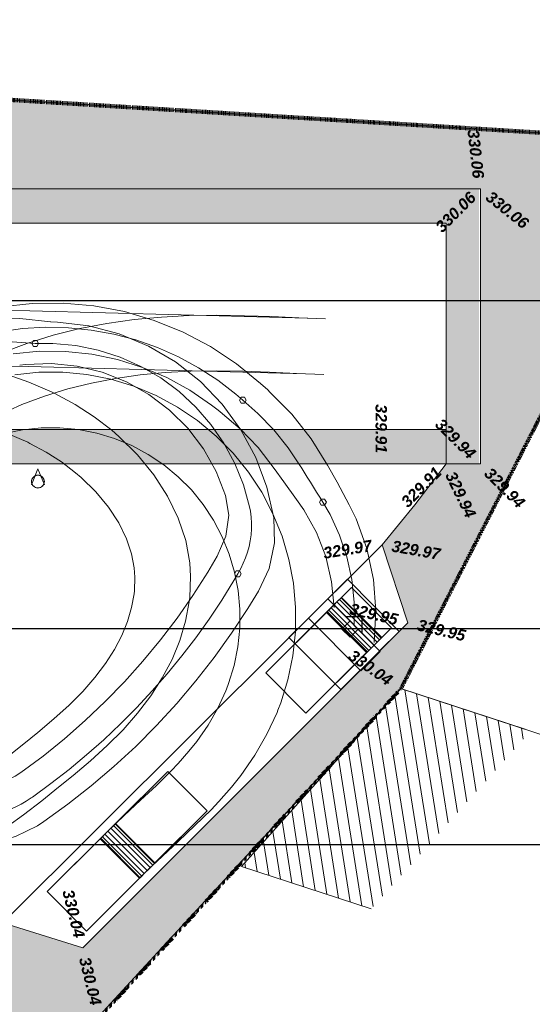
# Model space of a CAD drawing. Header units: centimetres. Extents: x -11246 to 29725, y -11714 to 13666.
# Tile 35 of 79: x 9486 to 9710, y 2352 to 2782. Entities that reach past the tile are written whole.
import ezdxf
from ezdxf.enums import TextEntityAlignment as Align

# ---------------------------------------------------------------- set-up
doc = ezdxf.new("R2010")
doc.units = ezdxf.units.CM
doc.linetypes.add('Centre 2', pattern=[0.03175, 0.00635, -0.004763, 0.015875, -0.004763])
doc.linetypes.add('IMPORT-BORDCHAUSSEE', pattern=[0])
for name, color, linetype, lineweight in [('0- Cloture', 7, 'Continuous', 5), ('BATI', 7, 'Continuous', 5), ('Caches des symboles', 7, 'Continuous', 5), ('COV_EPURES', 7, 'Continuous', 5), ('HACH-BATI', 7, 'Continuous', 5), ('Surface Projet - Textes - Altitudes', 175, 'Continuous', 0)]:
    doc.layers.add(name, color=color, linetype=linetype, lineweight=lineweight)
doc.layers.add('0- Coupes', color=7, linetype='Continuous')
doc.layers.add('0- nouvelle giration', color=7, linetype='Continuous')
for name, color, linetype, lineweight, true_color in [('0- Parking', 9, 'Continuous', 5, 0x808080), ('0- Piste', 5, 'Continuous', 5, 0x0000ff), ('CADASTRE', 190, 'IMPORT-BORDCHAUSSEE', 5, 0x7f00ff), ('INACTIF', 4, 'Continuous', 5, 0x00ffff), ('POLYGO', 7, 'Continuous', 5, 0xa50000), ('VERDI_CLOTURE LIMITE DE PROPRIETE', 1, 'Continuous', 5, 0xff0000)]:
    doc.layers.add(name, color=color, linetype=linetype, lineweight=lineweight, true_color=true_color)
doc.styles.add('Altitude Surfaces projet', font='arialbi.ttf', dxfattribs={"height": 0.5})

# ---------------------------------------------------------------- blocks, each defined once
blk = doc.blocks.new('APS_VERDI_PLAN MASSE_V2_REVIT_dwg_zs_cache-14888822-RDC Bâtiment 500')
at = {"layer": 'Caches des symboles', "flags": 128}
blk.add_lwpolyline([(-28.13, -14.571), (-28.231, -14.613), (-28.309, -14.69), (-28.351, -14.792), (-28.351, -14.901), (-28.309, -15.003), (-28.231, -15.08), (-28.13, -15.122), (-28.02, -15.122), (-27.919, -15.08), (-27.841, -15.003), (-27.799, -14.901), (-27.799, -14.792), (-27.841, -14.69), (-27.919, -14.613), (-28.02, -14.571), (-28.13, -14.571)], dxfattribs=at)
blk = doc.blocks.new('APS_VERDI_PLAN MASSE_V2_REVIT_dwg_4-14888823-RDC Bâtiment 500')
at = {"layer": 'INACTIF'}
blk.add_circle((-28.075, -14.847), 0.281, dxfattribs=at)
at = {"layer": 'POLYGO', "flags": 128}
blk.add_lwpolyline([(-28.356, -14.987), (-28.075, -14.284), (-27.794, -14.987)], dxfattribs=at)
blk.add_blockref('APS_VERDI_PLAN MASSE_V2_REVIT_dwg_zs_cache-14888822-RDC Bâtiment 500', (0, 0))
blk = doc.blocks.new('COV_Camion + remorque 18.77 m_ELT0_V1_3D')
at = {"color": 5, "lineweight": 30}
blk.add_lwpolyline([(-0.5, -0.25), (0, -0.25), (0, -0.5), (0.5, 0), (0, 0.5), (0, 0.25), (-0.5, 0.25)], close=True, dxfattribs=at)
at = {"color": 0}
mesh = blk.add_polyface(dxfattribs=at)
corners = [(1.07, -1.24, 2.974), (1.07, 1.24, 2.974), (-0.414, -1.24, 3.614), (-0.414, 1.24, 3.614), (-4.205, -1.24, 3.614), (-4.205, 1.24, 3.614), (-4.205, -1.24, 0.409), (-4.205, 1.24, 0.409), (-0.464, -1.24, 0.409), (-0.464, 1.24, 0.409), (-0.431, -1.24, 0.588), (-0.431, 1.24, 0.588), (-0.33, -1.24, 0.741), (-0.33, 1.24, 0.741), (-0.179, -1.24, 0.843), (-0.179, 1.24, 0.843), (0, -1.24, 0.879), (0, 1.24, 0.879), (0.179, -1.24, 0.843), (0.179, 1.24, 0.843), (0.33, -1.24, 0.741), (0.33, 1.24, 0.741), (0.431, -1.24, 0.588), (0.431, 1.24, 0.588), (0.464, -1.24, 0.409), (0.464, 1.24, 0.409)]
mesh.append_faces([[corners[k] for k in face] for face in [(2, 3, 5, 4), (8, 9, 11, 10), (10, 11, 13, 12), (12, 13, 15, 14), (14, 15, 17, 16), (16, 17, 19, 18), (18, 19, 21, 20), (20, 21, 23, 22), (22, 23, 25, 24)]], dxfattribs={"vtx0": -1, "vtx2": -1, "color": 0})
mesh.append_faces([[corners[k] for k in face] for face in [(0, 1, 3, 2), (4, 5, 7, 6), (6, 7, 9, 8)]], dxfattribs={"vtx2": -1, "color": 0})
mesh = blk.add_polyface(dxfattribs=at)
corners = [(1.07, -1.24, 2.974), (1.07, 1.24, 2.974), (-0.414, -1.24, 3.614), (-0.414, 1.24, 3.614), (-4.205, -1.24, 3.614), (-4.205, 1.24, 3.614), (-4.205, -1.24, 0.409), (-4.205, 1.24, 0.409), (-0.464, -1.24, 0.409), (-0.464, 1.24, 0.409), (-0.431, -1.24, 0.588), (-0.431, 1.24, 0.588), (-0.33, -1.24, 0.741), (-0.33, 1.24, 0.741), (-0.179, -1.24, 0.843), (-0.179, 1.24, 0.843), (0, -1.24, 0.879), (0, 1.24, 0.879), (0.179, -1.24, 0.843), (0.179, 1.24, 0.843), (0.33, -1.24, 0.741), (0.33, 1.24, 0.741), (0.431, -1.24, 0.588), (0.431, 1.24, 0.588), (0.464, -1.24, 0.409), (0.464, 1.24, 0.409)]
mesh.append_faces([[corners[k] for k in face] for face in [(2, 3, 5, 4), (8, 9, 11, 10), (10, 11, 13, 12), (12, 13, 15, 14), (14, 15, 17, 16), (16, 17, 19, 18), (18, 19, 21, 20), (20, 21, 23, 22), (22, 23, 25, 24)]], dxfattribs={"vtx0": -1, "vtx2": -1, "color": 0})
mesh.append_faces([[corners[k] for k in face] for face in [(0, 1, 3, 2), (4, 5, 7, 6), (6, 7, 9, 8)]], dxfattribs={"vtx2": -1, "color": 0})
mesh = blk.add_polyface(dxfattribs=at)
corners = [(0.464, -1.24, 0.409), (0.464, 1.24, 0.409), (1.07, -1.24, 0.409), (1.07, 1.24, 0.409)]
mesh.append_faces([[corners[k] for k in face] for face in [(0, 1, 3, 2)]], dxfattribs={"vtx0": -1, "vtx2": -1, "color": 0})
mesh = blk.add_polyface(dxfattribs=at)
corners = [(0.464, -1.24, 0.409), (0.464, 1.24, 0.409), (1.07, -1.24, 0.409), (1.07, 1.24, 0.409)]
mesh.append_faces([[corners[k] for k in face] for face in [(0, 1, 3, 2)]], dxfattribs={"vtx0": -1, "vtx2": -1, "color": 0})
blk = doc.blocks.new('COV_Camion + remorque 18.77 m_ELT1_V1_3D')
at = {"color": 0}
mesh = blk.add_polyface(dxfattribs=at)
corners = [(0.475, -1.215, 0.409), (0.475, 1.215, 0.409), (3.69, -1.215, 0.409), (3.69, 1.215, 0.409), (3.69, -1.215, 3.614), (3.69, 1.215, 3.614), (-3.74, -1.215, 3.614), (-3.74, 1.215, 3.614), (-3.74, -1.215, 0.409), (-3.74, 1.215, 0.409), (-0.475, -1.215, 0.409), (-0.475, 1.215, 0.409), (-0.443, -1.215, 0.596), (-0.443, 1.215, 0.596), (-0.341, -1.215, 0.755), (-0.341, 1.215, 0.755), (-0.185, -1.215, 0.862), (-0.185, 1.215, 0.862), (0, -1.215, 0.9), (0, 1.215, 0.9), (0.185, -1.215, 0.862), (0.185, 1.215, 0.862), (0.341, -1.215, 0.755), (0.341, 1.215, 0.755), (0.443, -1.215, 0.596), (0.443, 1.215, 0.596), (0.475, -1.215, 0.409), (0.475, 1.215, 0.409)]
mesh.append_faces([[corners[k] for k in face] for face in [(0, 1, 3, 2), (10, 11, 13, 12), (12, 13, 15, 14), (14, 15, 17, 16), (16, 17, 19, 18), (18, 19, 21, 20), (20, 21, 23, 22), (22, 23, 25, 24), (24, 25, 27, 26)]], dxfattribs={"vtx0": -1, "vtx2": -1, "color": 0})
mesh.append_faces([[corners[k] for k in face] for face in [(2, 3, 5, 4), (4, 5, 7, 6), (6, 7, 9, 8), (8, 9, 11, 10)]], dxfattribs={"vtx2": -1, "color": 0})
blk = doc.blocks.new('A$Cd462aaf2')
at = {"layer": 'Surface Projet - Textes - Altitudes', "color": 94, "style": 'Altitude Surfaces projet'}
for s, rotation, p in [('330.06', 276.4893, (-9.084, 0.515, -329.963)), ('330.06', 321.4893, (-8.423, -2.323, -329.963)), ('329.94', 295.83, (-10.088, -14.454, -329.963)), ('329.94', 315, (-8.459, -14.363, -329.963)), ('329.97', 349.9765, (-12.625, -17.647, -329.963)), ('329.95', 346.6297, (-11.503, -21.086, -329.963)), ('330.04', 325.0853, (-14.436, -22.352, -329.963)), ('330.04', 283.8781, (-26.042, -35.612, -329.963))]:
    blk.add_text(s, height=0.5, rotation=rotation, dxfattribs=at).set_placement(p, align=Align.MIDDLE_LEFT)
at = {"layer": 'Surface Projet - Textes - Altitudes', "color": 251, "style": 'Altitude Surfaces projet'}
for s, rotation, p in [('330.06', 45, (-10.604, -3.836, -329.963)), ('329.91', 270, (-13.093, -11.469, -329.963)), ('329.94', 315, (-10.604, -12.218, -329.963)), ('329.91', 45, (-12.104, -15.836, -329.963)), ('329.97', 9.1465, (-15.619, -17.971, -329.963)), ('329.95', 346.6297, (-14.454, -20.385, -329.963)), ('330.04', 283.8781, (-26.77, -32.667, -329.963))]:
    blk.add_text(s, height=0.5, rotation=rotation, dxfattribs=at).set_placement(p, align=Align.MIDDLE_LEFT)

msp = doc.modelspace()

# ---------------------------------------------------------------- hatches: boundary and pattern name
at = {"lineweight": 5, "true_color": 0xcccccc}
msp.add_hatch(color=254, dxfattribs=at).paths.add_polyline_path([(9298.48089, 2588.36142), (9298.45936, 2603.36147), (8362.47536, 2603.36147), (8362.47536, 2693.35904), (9672.3017, 2693.35885), (9672.30177, 2603.36147), (9672.30169, 2588.36147), (9686.52534, 2588.36159), (9686.52534, 2708.2297), (8347.47536, 2708.35904), (8347.47536, 2588.36147), (9268.46596, 2588.36142)])
at = {"lineweight": 5, "true_color": 0xa55200}
h = msp.add_hatch(dxfattribs=at)
h.set_pattern_fill('FP_10', color=34, scale=10, style=0, pattern_type=2)
h.set_pattern_definition([(45, (-19904108.912, -72384736.524), (2.828427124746, 0), [4, 0]), (45, (-19904108.312, -72384736.524), (2.828427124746, 0), [4, 0]), (45, (-19904107.712, -72384736.524), (2.828427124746, 0), [4, 0])])
h.paths.add_polyline_path([(9672.30169, 2588.36147), (9672.30169, 2603.36147), (9298.47013, 2603.36061), (9298.47013, 2588.36147), (9641.082, 2588.36142), (9641.082, 2588.23233)])
at = {"layer": '0- nouvelle giration', "true_color": 0xafd9aa}
h = msp.add_hatch(dxfattribs=at)
h.set_pattern_fill('ANSI37', color=9, scale=0.1)
h.set_pattern_definition([(45, (7774.85803, 2729.026), (-0.224506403, 0.224506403), []), (135, (7774.85803, 2729.026), (-0.224506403, -0.224506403), [])])
edge = h.paths.add_edge_path(flags=17)
edge.add_line((9243.54198, 2448.57506), (9243.40936, 2448.57506))
edge.add_line((9243.40936, 2448.57506), (9243.40936, 2452.2833))
edge.add_line((9243.40936, 2452.2833), (9213.88491, 2450.3196))
edge.add_line((9213.88491, 2450.3196), (9188.19938, 2448.57785))
edge.add_line((9188.19938, 2448.57785), (9189.17129, 2392.50755))
edge.add_line((9189.17129, 2392.50755), (9220.30806, 2392.50755))
edge.add_arc((9166.29993, 2447.73581), 77.24662, 314.360055, 360.6225103)
h.paths.add_polyline_path([(9193.58079, 2588.36128), (9151.37886, 2588.36128), (9151.37886, 2560.2884), (9193.58079, 2560.2884)], flags=17)
h.paths.add_polyline_path([(9211.56537, 2588.3353), (9298.47012, 2588.36142), (9298.47012, 2452.2884), (9279.95936, 2452.2884), (9279.95936, 2560.2884), (9211.56537, 2560.2884)], flags=17)
edge = h.paths.add_edge_path(flags=16)
edge.add_spline(control_points=[(8483.63265, 2491.6729), (8473.23546, 2509.79001), (8456.33208, 2536.75915), (8501.19299, 2563.08115), (8555.30671, 2558.80292), (8633.99958, 2558.51278), (8681.88639, 2561.54357), (8812.04957, 2556.79972), (8874.00138, 2556.75905), (8932.40475, 2532.3933), (8971.81768, 2508.73597), (8983.22669, 2487.83026), (8942.80299, 2467.39343), (8888.85969, 2450.1063), (8803.02282, 2466.39778), (8701.19564, 2474.157), (8620.77239, 2421.26211), (8598.90441, 2381.18833), (8525.9665, 2426.86303), (8500.19393, 2466.88495), (8483.63265, 2491.6729)], knot_values=[0, 0, 0, 0, 5.205560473, 7.910229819, 14.488220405, 21.740027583, 32.113314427, 40.526554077, 55.688985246, 57.317719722, 57.317719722, 57.317719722, 61.137916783, 67.881664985, 74.416986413, 84.722557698, 90.464298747, 100.393023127, 105.711588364, 114.635439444, 114.635439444, 114.635439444, 114.635439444], degree=3, periodic=0)
edge = h.paths.add_edge_path()
edge.add_line((9095.44936, 2560.2884), (9095.44936, 2588.36128))
edge.add_line((9095.44936, 2588.36128), (8363.63307, 2588.36128))
edge.add_line((8363.63307, 2588.36128), (8347.47536, 2588.36147))
edge.add_line((8347.47536, 2588.36147), (8347.47536, 2708.35904))
edge.add_line((8347.47536, 2708.35904), (9687.30169, 2708.35904))
edge.add_line((9687.30169, 2708.35904), (9687.30169, 2588.36147))
edge.add_line((9687.30169, 2588.36147), (9672.30169, 2588.36147))
edge.add_line((9672.30169, 2588.36147), (9658.58917, 2570.44484))
edge.add_line((9658.58917, 2570.44484), (9644.32377, 2552.98621))
edge.add_line((9644.32377, 2552.98621), (9655.60365, 2518.86519))
edge.add_line((9655.60365, 2518.86519), (9643.34668, 2506.62259))
edge.add_line((9643.34668, 2506.62259), (9643.49249, 2506.47575))
edge.add_line((9643.49249, 2506.47575), (9634.97242, 2498.0254))
edge.add_line((9634.97242, 2498.0254), (9630.38849, 2493.67959))
edge.add_line((9630.38849, 2493.67959), (9513.69088, 2377.11876))
edge.add_line((9513.69088, 2377.11876), (9478.72437, 2387.94953))
edge.add_line((9478.72437, 2387.94953), (9431.82234, 2350.27208))
edge.add_line((9431.82234, 2350.27208), (9458.61503, 2308.05654))
edge.add_line((9458.61503, 2308.05654), (9374.18395, 2254.47116))
edge.add_line((9374.18395, 2254.47116), (9347.39126, 2296.68669))
edge.add_arc((9428.4727, 2284.53475), 81.98701, 171.4763356, 199.4457141)
edge.add_line((9351.16245, 2257.24017), (9367.34464, 2226.77096))
edge.add_line((9367.34464, 2226.77096), (9368.11515, 2224.69579))
edge.add_line((9368.11515, 2224.69579), (9365.54978, 2216.76202))
edge.add_line((9365.54978, 2216.76202), (9377.5866, 2224.95335))
edge.add_line((9377.5866, 2224.95335), (9416.24641, 2253.29068))
edge.add_line((9416.24641, 2253.29068), (9472.80555, 2295.48829))
edge.add_line((9472.80555, 2295.48829), (9652.54838, 2490.2125))
edge.add_line((9652.54838, 2490.2125), (9772.29725, 2724.02599))
edge.add_line((9772.29725, 2724.02599), (9769.85803, 2724.02599))
edge.add_line((9769.85803, 2724.02599), (9769.85803, 2729.33575))
edge.add_line((9769.85803, 2729.33575), (8917.5, 2782.14161))
edge.add_line((8917.5, 2782.14161), (8846.58169, 2778.61069))
edge.add_line((8846.58169, 2778.61069), (8847.14345, 2777.72842))
edge.add_line((8847.14345, 2777.72842), (8826.38878, 2763.8532))
edge.add_line((8826.38878, 2763.8532), (8816.32012, 2774.42753))
edge.add_line((8816.32012, 2774.42753), (8817.76825, 2775.80644))
edge.add_line((8817.76825, 2775.80644), (8826.057, 2767.07514))
edge.add_line((8826.057, 2767.07514), (8826.67645, 2766.45085))
edge.add_line((8826.67645, 2766.45085), (8844.40644, 2778.30396))
edge.add_line((8844.40644, 2778.30396), (8844.28397, 2778.49629))
edge.add_line((8844.28397, 2778.49629), (8555.30881, 2764.10863))
edge.add_line((8555.30881, 2764.10863), (8297.07026, 2716.71972))
edge.add_line((8297.07026, 2716.71972), (8324.77286, 2641.2666))
edge.add_line((8324.77286, 2641.2666), (8337.47536, 2606.41193))
edge.add_line((8337.47536, 2606.41193), (8350.4065, 2571.35489))
edge.add_line((8350.4065, 2571.35489), (8664.08488, 2275.90748))
edge.add_line((8664.08488, 2275.90748), (9049.04773, 2275.99777))
edge.add_line((9049.04773, 2275.99777), (9270.19189, 2151.86878))
edge.add_line((9270.19189, 2151.86878), (9236.40839, 2180.53897))
edge.add_line((9236.40839, 2180.53897), (9193.74813, 2216.7424))
edge.add_line((9193.74813, 2216.7424), (9118.3404, 2282.04746))
edge.add_line((9118.3404, 2282.04746), (9095.69374, 2300.97689))
edge.add_arc((9063.44192, 2254.08914), 56.90906, 55.4777967, 90.2213606)
edge.add_line((9063.22205, 2310.99777), (9039.04773, 2285.99777))
edge.add_line((9039.04773, 2285.99777), (8989.04773, 2285.99777))
edge.add_line((8989.04773, 2285.99777), (8939.04773, 2285.99777))
edge.add_line((8939.04773, 2285.99777), (8889.04773, 2285.99777))
edge.add_line((8889.04773, 2285.99777), (8839.04773, 2285.99777))
edge.add_line((8839.04773, 2285.99777), (8789.04773, 2285.99777))
edge.add_line((8789.04773, 2285.99777), (8697.13197, 2285.99777))
edge.add_arc((8697.13197, 2335.99777), 50, 180, 270, ccw=False)
edge.add_line((8647.13197, 2335.99777), (8647.13197, 2376.37031))
edge.add_arc((8697.13197, 2376.37031), 50, 90, 180, ccw=False)
edge.add_line((8697.13197, 2426.37031), (8744.0519, 2426.37031))
edge.add_line((8744.0519, 2426.37031), (8763.95596, 2441.49739))
edge.add_line((8763.95596, 2441.49739), (8763.97109, 2441.47748))
edge.add_line((8763.97109, 2441.47748), (8775.46957, 2426.34791))
edge.add_line((8775.46957, 2426.34791), (8795.37362, 2441.47499))
edge.add_line((8795.37362, 2441.47499), (8806.86862, 2426.35))
edge.add_line((8806.86862, 2426.35), (8826.77267, 2441.47708))
edge.add_line((8826.77267, 2441.47708), (8838.25519, 2426.36851))
edge.add_line((8838.25519, 2426.36851), (8858.15924, 2441.49559))
edge.add_line((8858.15924, 2441.49559), (8869.66683, 2426.35403))
edge.add_line((8869.66683, 2426.35403), (8889.57088, 2441.48111))
edge.add_line((8889.57088, 2441.48111), (8901.05294, 2426.37314))
edge.add_line((8901.05294, 2426.37314), (8920.95699, 2441.50023))
edge.add_line((8920.95699, 2441.50023), (8932.35734, 2426.49977))
edge.add_line((8932.35734, 2426.49977), (8952.26139, 2441.62685))
edge.add_line((8952.26139, 2441.62685), (8963.87508, 2426.34568))
edge.add_line((8963.87508, 2426.34568), (8983.77913, 2441.47277))
edge.add_line((8983.77913, 2441.47277), (8995.21833, 2426.49977))
edge.add_line((8995.21833, 2426.49977), (9015.12239, 2441.62685))
edge.add_line((9015.12239, 2441.62685), (9026.73438, 2426.34791))
edge.add_line((9026.73438, 2426.34791), (9053.01733, 2446.32295))
edge.add_line((9053.01733, 2446.32295), (9083.27704, 2406.50755))
edge.add_line((9083.27704, 2406.50755), (9093.91704, 2392.50755))
edge.add_line((9093.91704, 2392.50755), (9145.20732, 2392.50755))
edge.add_line((9145.20732, 2392.50755), (9145.20732, 2445.66252))
edge.add_line((9145.20732, 2445.66252), (9095.44936, 2442.2884))
edge.add_line((9095.44936, 2442.2884), (9095.44936, 2560.2884))
at = {"layer": 'HACH-BATI'}
h = msp.add_hatch(dxfattribs=at)
h.set_pattern_fill('FP_2', color=256, scale=10, style=0, pattern_type=2)
h.set_pattern_definition([(99, (-19901877.072, -72396641.444), (-4.70386572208, -0.74501913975), [])])
h.paths.add_polyline_path([(9639.51699, 2394.11219), (9709.0965, 2471.70813), (9652.54838, 2490.2125), (9582.96887, 2412.61656), (9624.44673, 2399.04366)])

# ---------------------------------------------------------------- linework, layer by layer
at = {"layer": '0- Cloture', "flags": 128}
msp.add_lwpolyline([(9347.39126, 2296.68669), (9431.82234, 2350.27208), (9478.72437, 2387.94953), (9513.69088, 2377.11876), (9655.602, 2518.86355), (9644.32377, 2552.98621), (9658.58917, 2570.44484), (9672.30169, 2588.36147), (9672.30169, 2603.36147), (9672.30169, 2693.35885), (8361.69901, 2693.35885), (8361.69901, 2603.23233), (9227.68294, 2603.23233), (9298.47012, 2603.36147), (9298.47012, 2588.36142), (9298.47012, 2558.45189), (9298.47012, 2458.7884), (9298.47012, 2452.2884), (9279.95936, 2452.2884)], dxfattribs=at)
at = {"layer": '0- Coupes'}
for p, q in [((8265.78246, 2659.53953), (9952.18871, 2659.53953)), ((8211.21391, 2516.43739), (9897.62015, 2516.43739)), ((8212.3194, 2422.11949), (9898.72565, 2422.11949))]:
    msp.add_line(p, q, dxfattribs=at)
at = {"layer": '0- Parking', "color": 18, "true_color": 0x000000, "flags": 128}
for points in [[(9655.60365, 2518.86519), (9513.69088, 2377.11876), (9478.72437, 2387.94953), (9644.32377, 2552.98621)], [(9643.22868, 2506.72497), (9620.67263, 2529.45621), (9629.19271, 2537.90655), (9651.74875, 2515.17532)], [(9634.97242, 2498.0254), (9612.15256, 2521.00586), (9620.67263, 2529.45621), (9643.49249, 2506.47575)], [(9626.26747, 2489.77264), (9603.63249, 2512.55551), (9612.15256, 2521.00586), (9634.78754, 2498.22299)]]:
    msp.add_lwpolyline(points, close=True, dxfattribs=at)
at = {"layer": '0- Piste', "color": 1, "true_color": 0xff0000, "flags": 128}
for points in [[(8347.47536, 2708.35904), (9687.30169, 2708.35904), (9687.30169, 2588.36147), (8347.47536, 2588.36147)], [(8362.47536, 2693.35904), (9672.30169, 2693.35904), (9672.30169, 2603.36147), (8362.47536, 2603.36147)]]:
    msp.add_lwpolyline(points, close=True, dxfattribs=at)
at = {"layer": 'BATI', "flags": 128}
msp.add_lwpolyline([(9639.51699, 2394.11219), (9582.96887, 2412.61656), (9652.54838, 2490.2125), (9706.79983, 2472.461)], dxfattribs=at)
at = {"layer": 'CADASTRE', "linetype": 'Continuous'}
msp.add_line((9651.87286, 2490.4666), (9844.60872, 2427.2859), dxfattribs=at)
at = {"layer": 'CADASTRE', "linetype": 'Continuous', "flags": 128}
for points in [[(9769.85803, 2729.33575), (8917.5, 2782.14161), (8555.30881, 2764.10863), (8244.15021, 2707.95354)], [(8793.11646, 1827.20797), (9385.30442, 2230.2055), (9472.80555, 2295.48829), (9652.54838, 2490.2125), (9772.29725, 2724.02599)]]:
    msp.add_lwpolyline(points, dxfattribs=at)
at = {"layer": 'COV_EPURES', "color": 7}
for points in [[(9594.37004, 2620.56637, 0), (9591.21494, 2623.41325, 0), (9591.21494, 2623.41325, 0), (9580.71929, 2631.98459, 0), (9569.42388, 2639.47062, 0), (9557.44052, 2645.79722, 0), (9544.88783, 2650.90178, 0), (9531.89004, 2654.73378, 0), (9518.57581, 2657.25529, 0), (9505.07692, 2658.44134, 0), (9491.52698, 2658.2802, 0), (9478.06011, 2656.77347, 0)], [(9619.63084, 2651.59276, 0), (9608.00733, 2652.04704, 0), (9596.17731, 2652.55941, 0), (9584.22301, 2652.97022, 0), (9572.19919, 2653.14576, 0), (9560.14677, 2652.97662, 0), (9548.10107, 2652.37445, 0), (9536.09638, 2651.26879, 0), (9524.16839, 2649.60427, 0), (9512.35524, 2647.33846, 0), (9500.69769, 2644.4401, 0), (9489.23897, 2640.88778, 0), (9478.02428, 2636.66889, 0), (9467.10024, 2631.77876, 0), (9456.51424, 2626.21997, 0), (9446.31386, 2620.00173, 0), (9436.54628, 2613.13933, 0), (9430.28417, 2608.20959, 0)], [(9499.72602, 2650.28643, 0), (9486.17523, 2651.73461, 0), (9477.07872, 2651.87006, 0)], [(9479.60015, 2655.28559, 0), (9490.60342, 2655.02911, 0), (9501.60655, 2654.76689, 0), (9512.60954, 2654.49893, 0), (9523.6124, 2654.22522, 0), (9534.6151, 2653.94577, 0), (9545.61766, 2653.66058, 0), (9556.62008, 2653.36964, 0), (9567.62233, 2653.07297, 0), (9578.62443, 2652.77055, 0), (9589.62638, 2652.46238, 0), (9600.62815, 2652.14848, 0), (9611.62977, 2651.82883, 0), (9619.63084, 2651.59276, 0)], [(9590.36776, 2532.66943, 0), (9594.97788, 2542.70043, 0), (9597.31434, 2553.77511, 0), (9596.9856, 2564.68319, 0), (9596.9856, 2564.68319, 0), (9593.98802, 2578.12764, 0), (9589.18541, 2591.03786, 0), (9582.66746, 2603.17274, 0), (9574.55591, 2614.30564, 0), (9565.00224, 2624.22866, 0), (9554.18488, 2632.75647, 0), (9542.30584, 2639.7298, 0), (9529.58699, 2645.01843, 0), (9516.26585, 2648.52358, 0), (9502.59121, 2650.1798, 0), (9499.53184, 2650.29292, 0)], [(9572.7257, 2611.70292, 0), (9569.79829, 2613.90642, 0), (9569.79829, 2613.90642, 0), (9560.35328, 2620.39674, 0), (9550.31009, 2625.91644, 0), (9539.76814, 2630.41088, 0), (9528.83178, 2633.83556, 0), (9517.60924, 2636.15661, 0), (9506.21161, 2637.35104, 0), (9494.7517, 2637.40702, 0), (9483.34294, 2636.32401, 0)], [(9479.04023, 2630.99204, 0), (9490.03081, 2630.73586, 0), (9501.02127, 2630.47394, 0), (9512.01158, 2630.20628, 0), (9523.00176, 2629.93289, 0), (9533.99179, 2629.65377, 0), (9544.98167, 2629.3689, 0), (9555.9714, 2629.0783, 0), (9566.96098, 2628.78197, 0), (9577.9504, 2628.4799, 0), (9588.93967, 2628.17209, 0), (9599.92877, 2627.85855, 0), (9610.9177, 2627.53927, 0), (9618.90955, 2627.30347, 0)], [(9572.3692, 2548.025, 0), (9576.11554, 2556.80046, 0), (9577.37593, 2565.9765, 0), (9576.02013, 2574.50779, 0), (9576.02013, 2574.50779, 0), (9571.87883, 2585.00207, 0), (9566.34541, 2594.83373, 0), (9559.52321, 2603.81915, 0), (9551.53965, 2611.79053, 0), (9542.54382, 2618.59899, 0), (9532.70372, 2624.11738, 0), (9522.20313, 2628.24264, 0), (9511.23815, 2630.89773, 0), (9500.01357, 2632.03305, 0), (9488.73901, 2631.62742, 0), (9486.24946, 2631.32841, 0)], [(9618.90955, 2627.30347, 0), (9606.96099, 2627.76958, 0), (9595.16584, 2628.28047, 0), (9583.54256, 2628.67974, 0), (9572.09292, 2628.84599, 0), (9560.81386, 2628.68578, 0), (9549.70379, 2628.12737, 0), (9538.76559, 2627.11583, 0), (9528.00768, 2625.60949, 0), (9517.44421, 2623.57731, 0), (9507.09452, 2620.99718, 0), (9496.9825, 2617.85459, 0), (9487.1358, 2614.14179, 0), (9477.58498, 2609.85707, 0), (9468.36271, 2605.00432, 0), (9459.50307, 2599.59254, 0), (9451.04083, 2593.63553, 0), (9445.62617, 2589.36515, 0)], [(9526.29118, 2602.96298, 0), (9518.61789, 2608.85141, 0), (9510.30001, 2614.21657, 0), (9501.41638, 2618.99149, 0), (9500.29942, 2619.53738, 0), (9500.29942, 2619.53738, 0), (9490.11899, 2623.945, 0), (9478.22012, 2628.11828, 0)], [(9598.86533, 2480.82341, 0), (9600.05785, 2483.94884, 0), (9600.05785, 2483.94884, 0), (9603.1969, 2494.0993, 0), (9605.33785, 2504.4951, 0), (9606.45867, 2515.04037, 0), (9606.54702, 2525.63669, 0), (9605.60048, 2536.18414, 0), (9603.62671, 2546.58241, 0), (9600.64346, 2556.73195, 0), (9596.67844, 2566.53501, 0), (9591.76914, 2575.89672, 0), (9585.96249, 2584.72612, 0), (9579.31438, 2592.93713, 0), (9571.88918, 2600.44944, 0), (9563.75906, 2607.18942, 0), (9555.00332, 2613.09086, 0), (9545.70757, 2618.09567, 0), (9535.96292, 2622.15451, 0), (9525.865, 2625.22728, 0), (9515.5131, 2627.28358, 0), (9505.00908, 2628.30299, 0), (9494.45642, 2628.27535, 0), (9483.95916, 2627.20078, 0)], [(9629.99203, 2570.39801, 0), (9624.66204, 2580.26941, 0), (9620.54514, 2587.7043, 0), (9620.54514, 2587.7043, 0), (9613.31103, 2599.22633, 0), (9604.89209, 2609.91328, 0), (9595.38388, 2619.64383, 0), (9594.37004, 2620.56637, 0)], [(9606.96315, 2572.79485, 0), (9601.36811, 2580.41624, 0), (9597.19581, 2586.34516, 0), (9597.19581, 2586.34516, 0), (9590.23885, 2595.39063, 0), (9582.35897, 2603.64456, 0), (9573.64563, 2611.01324, 0), (9572.7257, 2611.70292, 0)], [(9576.35736, 2489.98207, 0), (9577.28786, 2492.43517, 0), (9577.28786, 2492.43517, 0), (9579.71479, 2500.35073, 0), (9581.36069, 2508.44301, 0), (9582.21129, 2516.63873, 0), (9582.25935, 2524.86271, 0), (9581.50491, 2533.03872, 0), (9579.9555, 2541.09028, 0), (9577.6261, 2548.9415, 0), (9574.53918, 2556.51786, 0), (9570.72454, 2563.74705, 0), (9566.21905, 2570.55974, 0), (9561.06637, 2576.89031, 0), (9555.31657, 2582.67758, 0), (9549.02563, 2587.86544, 0), (9542.25493, 2592.40345, 0), (9535.07066, 2596.24742, 0), (9527.54315, 2599.35983, 0), (9519.74621, 2601.71026, 0), (9511.75639, 2603.27572, 0), (9503.6522, 2604.04091, 0), (9495.51338, 2603.99834, 0), (9487.42006, 2603.1485, 0), (9479.45197, 2601.4998, 0)], [(9510.5605, 2584.44176, 0), (9504.43947, 2589.11661, 0), (9497.77352, 2593.39405, 0), (9490.5536, 2597.25465, 0), (9489.63853, 2597.70083, 0), (9489.63853, 2597.70083, 0), (9481.11246, 2601.37572, 0)], [(9560.36126, 2545.16543, 0), (9558.58718, 2554.80402, 0), (9555.3183, 2564.59287, 0), (9550.63269, 2574.23655, 0), (9544.65378, 2583.50456, 0), (9537.52531, 2592.22528, 0), (9529.395, 2600.27574, 0), (9526.29118, 2602.96298, 0)], [(9536.1713, 2542.85551, 0), (9534.99352, 2548.98774, 0), (9532.72902, 2555.63662, 0), (9529.34661, 2562.51508, 0), (9524.88131, 2569.37872, 0), (9519.40885, 2576.0301, 0), (9513.02664, 2582.3156, 0), (9510.5605, 2584.44176, 0)], [(9623.36947, 2525.58835, 0), (9622.29529, 2536.81894, 0), (9619.69995, 2547.79821, 0), (9615.63194, 2558.32112, 0), (9610.16722, 2568.19112, 0), (9606.96315, 2572.79485, 0)], [(9640.79566, 2510.34361, 0), (9641.63722, 2524.09245, 0), (9640.59641, 2537.82764, 0), (9637.69265, 2551.29268, 0), (9632.98019, 2564.23607, 0), (9629.99203, 2570.39801, 0)], [(9465.23213, 2444.68405, 0), (9475.1806, 2447.55225, 0), (9484.19886, 2451.92928, 0), (9486.70735, 2453.59411, 0), (9486.70735, 2453.59411, 0), (9496.36016, 2460.77648, 0), (9505.71678, 2468.34068, 0), (9514.7621, 2476.27449, 0), (9523.48154, 2484.56513, 0), (9531.86103, 2493.19922, 0), (9539.88706, 2502.16283, 0), (9547.54667, 2511.4415, 0), (9554.82751, 2521.02026, 0), (9561.71783, 2530.88367, 0), (9568.20653, 2541.0158, 0), (9572.3692, 2548.025, 0)], [(9560.35643, 2530.01753, 0), (9560.74467, 2539.06746, 0), (9560.36126, 2545.16543, 0)], [(9536.22599, 2532.8831, 0), (9536.44601, 2538.81217, 0), (9536.1713, 2542.85551, 0)], [(9473.23448, 2454.62956, 0), (9480.83619, 2460.45877, 0), (9487.94862, 2466.10265, 0), (9494.03395, 2471.06837, 0), (9494.03395, 2471.06837, 0), (9501.11399, 2477.06359, 0), (9507.68135, 2483.03151, 0), (9513.64671, 2489.01971, 0), (9518.9552, 2495.05383, 0), (9523.57456, 2501.13952, 0), (9527.48776, 2507.26601, 0), (9530.68858, 2513.40962, 0), (9533.1791, 2519.53698, 0), (9534.9682, 2525.6077, 0), (9536.07082, 2531.57659, 0), (9536.22599, 2532.8831, 0)], [(9474.42894, 2422.89704, 0), (9484.29395, 2425.67631, 0), (9493.88287, 2430.32129, 0), (9496.69018, 2432.14452, 0), (9496.69018, 2432.14452, 0), (9507.19627, 2439.74506, 0), (9517.38868, 2447.76136, 0), (9527.25096, 2456.18046, 0), (9536.76722, 2464.98881, 0), (9545.9221, 2474.17218, 0), (9554.70083, 2483.71577, 0), (9563.08924, 2493.60418, 0), (9571.07382, 2503.82145, 0), (9578.64167, 2514.35111, 0), (9585.78059, 2525.17617, 0), (9590.36776, 2532.66943, 0)], [(9487.74906, 2435.14067, 0), (9495.7549, 2441.27748, 0), (9503.1596, 2447.15229, 0), (9509.48485, 2452.31311, 0), (9509.48485, 2452.31311, 0), (9517.02735, 2458.69908, 0), (9524.33755, 2465.33798, 0), (9531.24715, 2472.26518, 0), (9537.62513, 2479.49993, 0), (9543.3674, 2487.04224, 0), (9548.39001, 2494.87304, 0), (9552.62502, 2502.9558, 0), (9556.01827, 2511.23867, 0), (9558.52827, 2519.65683, 0), (9560.12583, 2528.13474, 0), (9560.35643, 2530.01753, 0)], [(9555.29, 2457.52879, 0), (9560.03252, 2462.90271, 0), (9563.4419, 2467.18552, 0), (9563.4419, 2467.18552, 0), (9568.35132, 2474.27552, 0), (9572.5599, 2481.63016, 0), (9576.04389, 2489.21033, 0), (9576.35736, 2489.98207, 0)], [(9573.02595, 2440.91777, 0), (9578.55535, 2447.17393, 0), (9582.69186, 2452.35552, 0), (9582.69186, 2452.35552, 0), (9588.77372, 2461.10678, 0), (9594.05018, 2470.28741, 0), (9598.46602, 2479.84346, 0), (9598.86533, 2480.82341, 0)], [(9524.6463, 2428.00359, 0), (9531.787, 2434.83987, 0), (9538.94071, 2441.47843, 0), (9545.83452, 2447.96702, 0), (9552.28592, 2454.36704, 0), (9555.29, 2457.52879, 0)], [(9541.80363, 2410.79557, 0), (9548.41119, 2417.11626, 0), (9555.46063, 2423.65759, 0), (9562.62473, 2430.4006, 0), (9569.64857, 2437.3662, 0), (9573.02595, 2440.91777, 0)], [(9362.19257, 2351.10217, 0), (9369.03376, 2357.28963, 0), (9376.18163, 2363.12172, 0), (9378.41617, 2364.82837, 0), (9378.41617, 2364.82837, 0), (9387.61067, 2371.367, 0), (9397.403, 2377.75579, 0), (9407.59128, 2384.03675, 0), (9418.02379, 2390.27328, 0), (9428.58698, 2396.53325, 0), (9439.19485, 2402.88047, 0), (9449.78075, 2409.3709, 0), (9460.29148, 2416.05153, 0), (9470.68317, 2422.96044, 0), (9480.91857, 2430.1275, 0), (9487.74906, 2435.14067, 0)]]:
    msp.add_polyline3d(points, dxfattribs=at)
at = {"layer": 'COV_EPURES', "color": 6}
for points in [[(9580.50662, 2618.65983, 0), (9572.58953, 2624.7645, 0), (9564.21196, 2630.2201, 0), (9555.427, 2634.99206, 0), (9546.29032, 2639.05016, 0), (9536.8598, 2642.36867, 0), (9527.19521, 2644.92657, 0), (9517.35778, 2646.70765, 0), (9507.40986, 2647.70062, 0), (9497.41447, 2647.89919, 0), (9487.43496, 2647.30211, 0), (9477.53456, 2645.91315, 0)], [(9492.89065, 2640.81066, 0), (9482.91943, 2641.52512, 0), (9472.92398, 2641.36171, 0), (9472.0835, 2641.30786, 0)], [(9494.39065, 2640.81066, 0), (9493.64065, 2642.1097, 0), (9492.14065, 2642.1097, 0), (9491.39065, 2640.81066, 0), (9492.14065, 2639.51163, 0), (9493.64065, 2639.51163, 0), (9494.39065, 2640.81066, 0)], [(9586.50287, 2569.59549, 0), (9583.77777, 2579.21184, 0), (9580.01892, 2588.47312, 0), (9575.27126, 2597.26857, 0), (9569.59157, 2605.49301, 0), (9563.04778, 2613.04808, 0), (9555.71814, 2619.84343, 0), (9547.69032, 2625.79779, 0), (9539.06032, 2630.83994, 0), (9529.93134, 2634.90959, 0), (9520.41257, 2637.95808, 0), (9510.61784, 2639.94893, 0), (9500.66428, 2640.85835, 0), (9492.89065, 2640.81066, 0)], [(9583.54787, 2616.13465, 0), (9581.56237, 2617.77901, 0), (9580.50662, 2618.65983, 0)], [(9585.04787, 2616.13465, 0), (9584.29787, 2617.43369, 0), (9582.79787, 2617.43369, 0), (9582.04787, 2616.13465, 0), (9582.79787, 2614.83561, 0), (9584.29787, 2614.83561, 0), (9585.04787, 2616.13465, 0)], [(9608.87047, 2587.02473, 0), (9603.28111, 2595.31318, 0), (9597.00609, 2603.09544, 0), (9590.09102, 2610.31495, 0), (9583.54787, 2616.13465, 0)], [(9618.47759, 2571.59643, 0), (9617.11488, 2573.78485, 0), (9615.74898, 2575.97128, 0), (9614.38175, 2578.15688, 0), (9613.01507, 2580.34282, 0), (9611.65089, 2582.53033, 0), (9610.29117, 2584.7206, 0), (9608.93793, 2586.91489, 0), (9608.87047, 2587.02473, 0)], [(9619.97759, 2571.59643, 0), (9619.22759, 2572.89547, 0), (9617.72759, 2572.89547, 0), (9616.97759, 2571.59643, 0), (9617.72759, 2570.29739, 0), (9619.22759, 2570.29739, 0), (9619.97759, 2571.59643, 0)], [(9632.08256, 2517.96598, 0), (9632.12619, 2527.9609, 0), (9631.07816, 2537.90081, 0), (9628.95101, 2547.66685, 0), (9625.77017, 2557.14222, 0), (9621.5737, 2566.2136, 0), (9618.47759, 2571.59643, 0)], [(9581.36848, 2540.34721, 0), (9582.61048, 2542.60597, 0), (9583.72601, 2544.92976, 0), (9584.70729, 2547.31332, 0), (9585.54671, 2549.75045, 0), (9586.2369, 2552.23393, 0), (9586.77092, 2554.75559, 0), (9587.14228, 2557.30626, 0), (9587.34513, 2559.87581, 0), (9587.37437, 2562.45315, 0), (9587.22576, 2565.02636, 0), (9586.89604, 2567.58265, 0), (9586.50287, 2569.59549, 0)], [(9491.69876, 2442.86931, 0), (9499.78621, 2448.75019, 0), (9507.68054, 2454.88785, 0), (9515.3736, 2461.27598, 0), (9522.85746, 2467.90797, 0), (9530.12438, 2474.77697, 0), (9537.16687, 2481.8759, 0), (9543.97765, 2489.19742, 0), (9550.54969, 2496.73398, 0), (9556.8762, 2504.47779, 0), (9562.95066, 2512.42086, 0), (9568.76679, 2520.55498, 0), (9574.31859, 2528.87177, 0), (9579.60032, 2537.36263, 0), (9581.36848, 2540.34721, 0)], [(9582.86848, 2540.34721, 0), (9582.11848, 2541.64625, 0), (9580.61848, 2541.64625, 0), (9579.86848, 2540.34721, 0), (9580.61848, 2539.04818, 0), (9582.11848, 2539.04818, 0), (9582.86848, 2540.34721, 0)], [(9469.83054, 2433.79055, 0), (9472.34667, 2434.35135, 0), (9474.83989, 2435.00647, 0), (9477.30525, 2435.75963, 0), (9479.73727, 2436.61428, 0), (9482.16947, 2437.59039, 0), (9484.51548, 2438.65867, 0), (9486.80846, 2439.83642, 0), (9489.04086, 2441.12529, 0), (9491.20465, 2442.52625, 0), (9491.69876, 2442.86931, 0)]]:
    msp.add_polyline3d(points, dxfattribs=at)
at = {"layer": 'VERDI_CLOTURE LIMITE DE PROPRIETE', "linetype": 'Centre 2', "lineweight": 90, "flags": 128}
for points in [[(9270.19189, 2151.86878), (9049.04773, 2275.99777), (8664.08488, 2275.90748), (8350.4661, 2571.29875), (8337.47536, 2606.41193), (8297.07026, 2716.71972), (8555.30881, 2764.10863), (8917.5, 2782.14161), (9769.85803, 2729.33575)], [(9772.29725, 2724.02599), (9652.54838, 2490.2125), (9514.07264, 2339.05748), (9475.21034, 2296.51078), (9377.5866, 2224.95335), (9368.32163, 2218.64832), (9270.19189, 2151.86878)]]:
    msp.add_lwpolyline(points, dxfattribs=at)

# ---------------------------------------------------------------- block references
at = {"xscale": 10, "yscale": 10, "zscale": 10}
for name in ['A$Cd462aaf2', 'APS_VERDI_PLAN MASSE_V2_REVIT_dwg_4-14888823-RDC Bâtiment 500']:
    msp.add_blockref(name, (9774.85803, 2729.02599), dxfattribs=at)
at = {"layer": 'COV_EPURES', "color": 7, "xscale": 10, "yscale": 10, "zscale": 10, "rotation": 44.9154881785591}
for name, p in [('COV_Camion + remorque 18.77 m_ELT0_V1_3D', (9632.08256, 2517.96598)), ('COV_Camion + remorque 18.77 m_ELT1_V1_3D', (9533.22496, 2419.39958))]:
    msp.add_blockref(name, p, dxfattribs=at)

doc.saveas('drawing.dxf')
